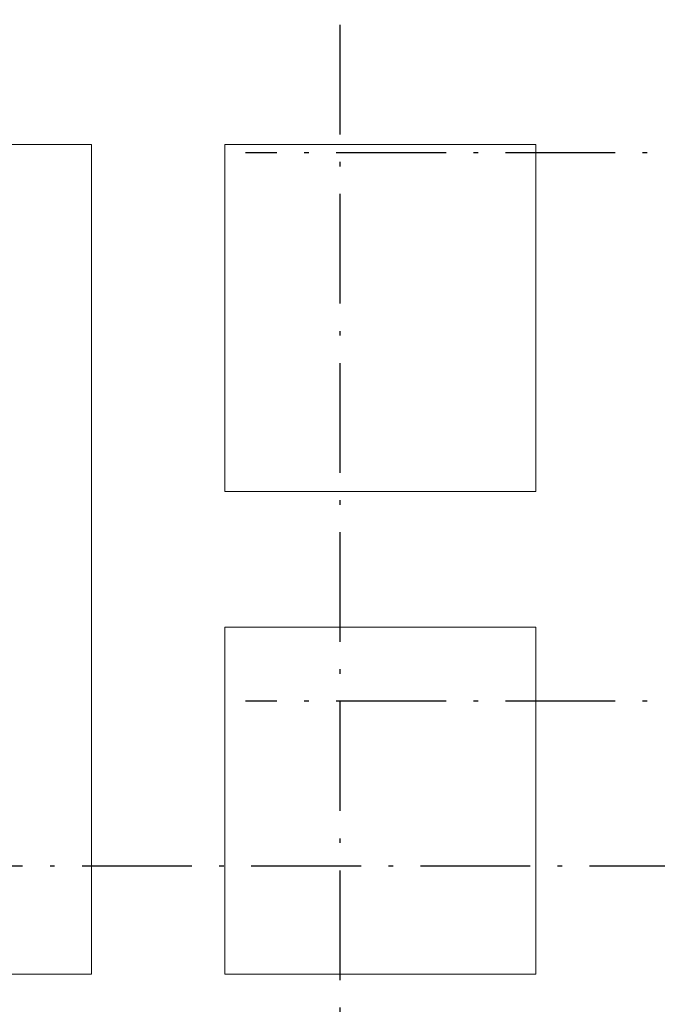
# Model space of a CAD drawing. Extents: x 153948 to 285449, y -89387 to -60195.
# Tile 71 of 100: x 259210 to 259907, y -85411 to -84334. Entities that reach past the tile are written whole.
import ezdxf

# ---------------------------------------------------------------- set-up
doc = ezdxf.new("R2010")
doc.units = 0
doc.header["$LTSCALE"] = 100
doc.header["$MEASUREMENT"] = 0
doc.linetypes.add('ACAD_ISO10W100', pattern=[18.5, 12, -3, 0.5, -3])
doc.layers.add('OSIE', color=8, linetype='ACAD_ISO10W100')
doc.layers.add('RAK 140', color=2, linetype='CONTINUOUS', lineweight=9)

msp = doc.modelspace()

# ---------------------------------------------------------------- linework, layer by layer
at = {"layer": 'OSIE', "ltscale": 0.1}
for p, q in [((259560.4, -86679.55), (259560.4, -73374.65)), ((260971.1, -84479.55), (259456.96, -84479.55)), ((260971.1, -85079.55), (259456.96, -85079.55)), ((248363.17, -85259.55), (263229.19, -85259.55))]:
    msp.add_line(p, q, dxfattribs=at)
at = {"layer": 'RAK 140'}
for points in [[(259128.4, -84470.55), (259288.47, -84470.55), (259288.47, -85378.15), (259128.4, -85378.15)], [(259434.33, -84470.55), (259774.4, -84470.55), (259774.4, -84850.15), (259434.33, -84850.15)], [(259434.33, -84998.55), (259774.4, -84998.55), (259774.4, -85378.15), (259434.33, -85378.15)]]:
    msp.add_lwpolyline(points, close=True, dxfattribs=at)

doc.saveas('drawing.dxf')
